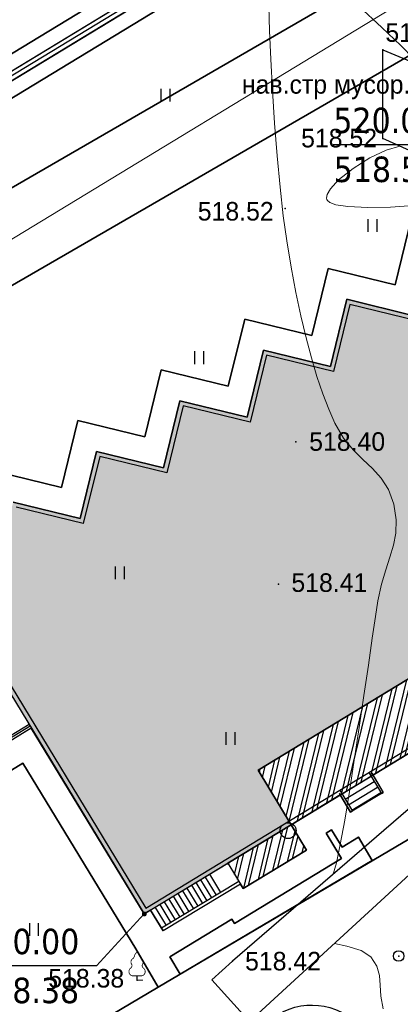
# Model space of a CAD drawing. Header units: millimetres. Extents: x 767170 to 66149698, y -983507 to 2493658.
# Tile 256 of 256: x 3276220 to 3294156, y -582605 to -536198. Entities that reach past the tile are written whole.
import ezdxf

# ---------------------------------------------------------------- set-up
doc = ezdxf.new("R2010")
doc.units = ezdxf.units.MM
doc.linetypes.add('Д_ТРОТ_ТРУБА', pattern=[3, 1.5, -1.5])
doc.linetypes.add('Контура низ откосов  Штриховая 0.1-0.5 - - - - - - -', pattern=[0.6, 0.1, -0.5])
for name, color, linetype in [('(004) Точки рельефа', 7, 'Continuous'), ('(022) Возд. Линии', 7, 'Continuous'), ('(025) Дорога', 7, 'Continuous'), ('(031) Горизонтали', 42, 'Continuous'), ('(036) Растительность', 7, 'Continuous'), ('(038) Деревья', 7, 'Continuous'), ('(039) Земля', 7, 'Continuous'), ('(040) Ограда', 7, 'Continuous'), ('GLUXOY OG', 7, 'Continuous'), ('R_Loyiha_SRF-BND', 7, 'Continuous'), ('V_Loyiha_OPOR-PNT', 7, 'Continuous')]:
    doc.layers.add(name, color=color, linetype=linetype)
doc.styles.add('BLACK', font='tahomabd.ttf')
doc.styles.add('BM-431', font='txt')
doc.styles.add('D-431', font='txt')
doc.styles.get("Standard").update_dxf_attribs({"font": 'isocpeui.ttf'})
doc.styles.add('Tahoma', font='tahoma.ttf')
doc.linetypes.add('ОГРАДА_БЕТ', pattern='A,4,["|",Standard,S=0.8,R=0,X=0,Y=-0.8],4', length=8)
doc.linetypes.add('ОГРАДА_ГЛИН', pattern='A,4,["|",Standard,S=0.8,R=0,X=0,Y=-0.8],0.5,["|",Standard,S=0.8,R=0,X=0,Y=-0.8],3.5', length=8)
doc.dimstyles.new('genplan dimension', dxfattribs={"dimtxt": 1100, "dimasz": 450, "dimexe": 450, "dimexo": 0, "dimgap": 80, "dimtad": 1, "dimlfac": 0.001, "dimtxsty": 'BLACK', "dimblk": 'OBLIQUE', "dimcen": 0, "dimclrd": 186, "dimclre": 186, "dimclrt": 186, "dimadec": 1, "dimazin": 0, "dimtfac": 1, "dimtmove": 0, "dimatfit": 3, "dimldrblk": 'OBLIQUE', "dimfxl": 1, "dimlwd": 9, "dimlwe": 9, "dimarcsym": 0})

# ---------------------------------------------------------------- blocks, each defined once
blk = doc.blocks.new('d')
at = {"layer": '(038) Деревья'}
blk.add_ellipse((0, 0), major_axis=(0.265, 0.265), ratio=1, start_param=5.497787, end_param=11.780972, dxfattribs=at)
blk = doc.blocks.new('I04010')
for p, q in [((-0.412273, 0.007146), (-0.412273, 1.207146)), ((0.387727, 1.207146), (0.387727, 0.007146))]:
    blk.add_line(p, q)
blk = doc.blocks.new('karagach-flat-55-flat-1')
at = {"layer": '(038) Деревья', "const_width": 0.0375}
for points in [[(-0.208, 1.009, 0.430853), (-0.255, 0.753, 0.548276)], [(-0.208, 1.009, 0.181567), (-0.117, 1.159, 0.303004)], [(0, 1.312, 0.246034), (-0.117, 1.159, 0.489079)], [(0, 1.312, -0.246034), (0.117, 1.159, -0.489079)], [(0.208, 1.009, -0.181567), (0.117, 1.159, -0.303004)], [(0.208, 1.009, -0.430853), (0.255, 0.753, -0.548276)], [(-0.315, 0.559, 0.626949), (-0.218, 0.206, 0.702465)], [(-0.315, 0.559, 0.383603), (-0.255, 0.753, 0.352912)], [(0.315, 0.559, -0.626949), (0.218, 0.206, -0.702465)], [(0.315, 0.559, -0.383603), (0.255, 0.753, -0.352912)]]:
    blk.add_lwpolyline(points, format="xyb", dxfattribs=at)
for points in [[(0, 0.206), (-0.218, 0.206)], [(0, 0), (0, 0.206)], [(0, 0.206), (0.218, 0.206)], [(0, 0), (0.281, 0)]]:
    blk.add_lwpolyline(points, dxfattribs=at)
at = {"layer": '(038) Деревья'}
blk.add_lwpolyline([(0, 0), (0, 0.206)], dxfattribs=at)
blk = doc.blocks.new('U1061-flat-7')
at = {"layer": '(022) Возд. Линии'}
blk.add_circle((0, 0), 0.25, dxfattribs=at)
at = {"color": 4, "oblique": 15}
blk.add_attdef('Z', (0.797, -0.495), '', height=1, dxfattribs=at)
blk = doc.blocks.new('Topo Xos')
at = {"layer": '(004) Точки рельефа', "color": 7, "linetype": 'ByBlock', "lineweight": -2, "transparency": 16777216}
for p in [(-59.427, 33.997), (-59.429, 29.815), (-64.019, 26.516), (-63.519, 15.523), (-64.337, 8.815), (-58.675, -8.715), (-66.505, -8.957), (-71.003, -9.856)]:
    blk.add_point(p, dxfattribs=at)
at = {"layer": '(025) Дорога', "linetype": 'Д_ТРОТ_ТРУБА', "ltscale": 600, "transparency": 16777216, "flags": 128}
blk.add_lwpolyline([(99.783, 96.359), (81.261, 80.871), (79.873, 79.57), (70.051, 72.807), (56.622, 62.274), (54.558, 61.518), (53.68, 61.811), (32.281, 80.713), (26.369, 89.721), (21.093, 85.142), (27.429, 78.24), (30.299, 75.145), (47.207, 58.978), (47.207, 58.089), (46.917, 57.221), (40.095, 52.309), (39.685, 52.197), (38.937, 52.632), (35.136, 54.564), (29.406, 50.307), (28.79, 49.703), (16.153, 44.516), (-0.591, 35.942), (-24.605, 23.734), (-48.954, 6.205), (-66.505, -8.957), (-67.48, -9.839), (-65.697, -11.809), (-57.59, -4.347), (-33.316, 13.061), (-16.501, 22.086), (-6.597, 26.99), (15.605, 38.679), (30.23, 47.182), (32.409, 47.967), (35.053, 48.313), (36.822, 48.066), (37.918, 47.751), (42.827, 40.385), (42.954, 39.015), (42.024, 37.291), (39.682, 34.553), (40.811, 32.704), (40.811, 32.704), (40.811, 32.704)], dxfattribs=at)
at = {"layer": '(031) Горизонтали', "color": 42, "linetype": 'Continuous', "lineweight": 0, "ltscale": 600, "transparency": 16777216}
for points in [[(-61.761, -4.859), (-61.61, -4.328), (-61.427, -3.453), (-61.22, -2.305), (-60.997, -0.957), (-60.766, 0.519), (-60.535, 2.051), (-60.311, 3.566), (-60.103, 4.993), (-59.919, 6.259), (-59.767, 7.293), (-59.654, 8.021), (-59.486, 8.813), (-59.286, 9.486), (-59.085, 10.082), (-58.916, 10.646), (-58.809, 11.221), (-58.796, 11.849), (-58.91, 12.575), (-59.154, 13.268), (-59.495, 13.811), (-59.906, 14.265), (-60.357, 14.69), (-60.822, 15.146), (-61.273, 15.695), (-61.681, 16.396), (-61.971, 17.054), (-62.252, 17.786), (-62.524, 18.592), (-62.787, 19.472), (-63.039, 20.428), (-63.282, 21.458), (-63.515, 22.563), (-63.738, 23.744), (-63.95, 25), (-64.113, 26.172), (-64.265, 27.528), (-64.402, 29.006), (-64.522, 30.545), (-64.623, 32.081), (-64.703, 33.552), (-64.759, 34.897), (-64.789, 36.053)], [(-57.749, 33.296), (-57.953, 33.576), (-58.566, 34.194), (-59.47, 35.051), (-60.553, 36.049), (-61.699, 37.09), (-62.793, 38.074), (-63.72, 38.903), (-64.365, 39.479), (-64.613, 39.703)], [(-58.624, 29.455), (-58.624, 29.455), (-59.259, 29.272), (-60.034, 28.898), (-60.824, 28.406), (-61.508, 27.867), (-61.895, 27.451), (-62.05, 27.171), (-62.075, 27.009), (-62.06, 26.937), (-62.033, 26.888), (-61.923, 26.8), (-61.636, 26.696), (-61.064, 26.605), (-60.13, 26.56), (-59.065, 26.583), (-57.986, 26.662)], [(-59.405, -11.212), (-59.51, -10.612), (-59.542, -10.095), (-59.578, -9.632), (-59.698, -9.195), (-59.98, -8.755), (-60.445, -8.448), (-61.114, -8.244), (-61.694, -8.125)]]:
    blk.add_lwpolyline(points, dxfattribs=at)
at = {"layer": '(039) Земля', "linetype": 'Контура низ откосов  Штриховая 0.1-0.5 - - - - - - -', "ltscale": 600, "transparency": 16777216, "flags": 128}
blk.add_lwpolyline([(-59.427, 33.997), (-55.575, 32.386), (-55.941, 28.252), (-59.429, 29.815), (-59.427, 33.997)], dxfattribs=at)
at = {"layer": '(040) Ограда', "ltscale": 600, "transparency": 16777216, "flags": 128}
blk.add_lwpolyline([(7.06, 105.873), (2.797, 103.255), (11.659, 86.823), (-65.034, 40.217), (-128.016, 1.963), (-48.288, -119.227), (-43.67, -125.768)], dxfattribs=at)
at = {"layer": '(040) Ограда', "linetype": 'ОГРАДА_БЕТ', "ltscale": 600, "transparency": 16777216, "flags": 128}
blk.add_lwpolyline([(7.61, 105.742), (3.328, 103.112), (12.191, 86.678), (-64.827, 39.875), (-127.454, 1.836), (-47.958, -119.002), (-43.344, -125.537)], dxfattribs=at)
at = {"layer": '(022) Возд. Линии', "transparency": 16777216}
for name, p in [('karagach-flat-55-flat-1', (-71.003, -9.856)), ('U1061-flat-7', (-58.675, -8.715))]:
    blk.add_blockref(name, p, dxfattribs=at)
at = {"layer": '(036) Растительность', "linetype": 'Continuous', "transparency": 16777216, "xscale": 0.5, "yscale": 0.5, "zscale": 0.5}
for p in [(-69.655, 31.556), (-59.902, 25.416), (-68.067, 19.182), (-71.808, 9.038), (-66.593, 1.234), (-75.853, -7.766)]:
    blk.add_blockref('I04010', p, dxfattribs=at)
at = {"layer": '(038) Деревья', "linetype": 'Continuous', "transparency": 16777216}
blk.add_blockref('d', (-63.885, -2.808), dxfattribs=at)
at = {"layer": '(004) Точки рельефа', "linetype": 'ByBlock', "transparency": 16777216, "char_height": 0.875, "attachment_point": 4, "style": 'D-431'}
for s, insert in [('518.40', (-59.302, 34.802)), ('518.52', (-63.273, 29.828)), ('518.52', (-68.143, 26.38)), ('518.40', (-62.892, 15.527)), ('518.41', (-63.73, 8.877)), ('518.42', (-65.913, -8.964)), ('518.38', (-75.188, -9.771))]:
    blk.add_mtext(s, dxfattribs=dict(at, insert=insert))
at = {"layer": '(039) Земля', "linetype": 'Continuous', "transparency": 16777216, "style": 'BM-431'}
blk.add_text('нав.стр мусор.', height=0.875, dxfattribs=at).set_placement((-66.064, 31.928))
blk = doc.blocks.new('_Oblique')
at = {"color": 0, "linetype": 'ByBlock', "lineweight": -2}
blk.add_line((-0.5, -0.5), (0.5, 0.5), dxfattribs=at)
blk = doc.blocks.new('*D288')
at = {"color": 186, "lineweight": 9, "transparency": 16777216}
for p, q in [((2255842, -554331), (2330362, -509047)), ((2330350, -509027), (2330595, -509431)), ((2255830, -554312), (2256076, -554716))]:
    blk.add_line(p, q, dxfattribs=at)
for p, xscale, yscale, zscale, rotation in [((2330362, -509047), 450.0000000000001, 450.0000000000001, 450.0000000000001, 31.28656990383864), ((2255842, -554331), 450, 450, 450, 211.2865699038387)]:
    blk.add_blockref('_Oblique', p, dxfattribs=dict(at, xscale=xscale, yscale=yscale, zscale=zscale, rotation=rotation))
at = {"color": 186, "transparency": 16777216, "insert": (2292697, -531023), "char_height": 1100, "attachment_point": 5, "rotation": 31.2866, "style": 'BLACK'}
blk.add_mtext('87,2', dxfattribs=at)
blk = doc.blocks.new('*U1445')
at = {"layer": 'V_Loyiha_OPOR-PNT', "elevation": 518.55}
blk.add_lwpolyline([(-53.257, 27.013), (-55.994, 29.517), (-61.755, 29.517)], dxfattribs=at)
at = {"layer": 'V_Loyiha_OPOR-PNT', "const_width": 0.115, "elevation": 518.55}
blk.add_lwpolyline([(-53.315, 27.013, 1), (-53.199, 27.013, 1)], format="xyb", close=True, dxfattribs=at)
at = {"layer": 'V_Loyiha_OPOR-PNT', "color": 1, "style": 'Tahoma'}
blk.add_text('520.00', height=1.2, dxfattribs=at).set_placement((-61.755, 30.071, 518.55))
at = {"layer": 'V_Loyiha_OPOR-PNT', "color": 5, "style": 'Tahoma'}
blk.add_text('518.55', height=1.2, dxfattribs=at).set_placement((-61.736, 27.763, 518.55))
blk = doc.blocks.new('*U1470')
at = {"layer": 'V_Loyiha_OPOR-PNT', "elevation": 518.38}
blk.add_lwpolyline([(-70.663, -6.733), (-72.916, -9.183), (-78.684, -9.183)], dxfattribs=at)
at = {"layer": 'V_Loyiha_OPOR-PNT', "const_width": 0.115, "elevation": 518.38}
blk.add_lwpolyline([(-70.72, -6.733, 1), (-70.605, -6.733, 1)], format="xyb", close=True, dxfattribs=at)
at = {"layer": 'V_Loyiha_OPOR-PNT', "color": 1, "style": 'Tahoma'}
blk.add_text('520.00', height=1.2, dxfattribs=at).set_placement((-78.677, -8.629, 518.38))
at = {"layer": 'V_Loyiha_OPOR-PNT', "color": 5, "style": 'Tahoma'}
blk.add_text('518.38', height=1.2, dxfattribs=at).set_placement((-78.684, -10.937, 518.38))
blk = doc.blocks.new('*U1518')
at = {"layer": 'R_Loyiha_SRF-BND'}
blk.add_polyline3d([(-56.516, -86.165, 519.339), (-62.197, -66.264, 518.87), (-66.757, -68.802, 518.66), (-88.782, -29.212, 518.08), (-102.159, -37.341, 518.09), (-103.791, -34.86, 519.978), (-128.016, 1.963, 519.8), (1.724, 80.787, 520.4), (11.77, 62.887, 520.82), (4, 58.294, 520.26), (46.661, -15.96, 520.97), (27.6, -27.396, 520.73), (23.571, -34.547, 520.82), (-42.243, -69.945, 519.75), (-45.328, -81.823, 519.715), (-29.378, -120.948, 521.28)], dxfattribs=at)
blk = doc.blocks.new('A$C2cdd6916')
h = blk.add_hatch(color=1)
h.dxf.hatch_style = 1
h.paths.add_polyline_path([(16401.238, -4652.593), (12042.877, -7301.119), (10692.648, -5079.21), (11718.144, -4456.027), (9225.414, -354.04), (9994.537, 113.347), (7294.079, 4557.166), (6524.956, 4089.779), (4032.226, 8191.765), (3006.729, 7568.583), (1656.5, 9790.492), (26610.253, 24954.602), (28168.21, 22390.86), (31159.242, 24208.476), (35090.313, 26597.342), (27092.803, 39757.883), (26750.971, 39550.156), (23865.782, 40254.206), (20705.813, 41025.308), (19934.711, 37865.339), (16774.743, 38636.441), (16003.641, 35476.472), (12843.672, 36247.575), (12072.57, 33087.606), (8912.601, 33858.708), (8141.499, 30698.739), (4981.531, 31469.841), (4210.429, 28309.873), (1050.46, 29080.975), (279.358, 25921.006), (-2880.611, 26692.108), (-3651.713, 23532.14), (-4355.763, 20646.951), (-16319.891, 13376.488), (-19205.079, 14080.537), (-22365.048, 14851.639), (-23136.15, 11691.671), (-26296.119, 12462.773), (-27067.221, 9302.804), (-30227.189, 10073.906), (-30998.291, 6913.938), (-34158.26, 7685.04), (-34929.362, 4525.071), (-38089.331, 5296.173), (-38860.433, 2136.205), (-42020.401, 2907.307), (-42791.503, -252.662), (-45951.472, 518.44), (-46722.574, -2641.528), (-47426.624, -5526.717), (-47768.456, -5734.445), (-39770.946, -18894.986), (-32848.844, -14688.503), (-34406.8, -12124.761), (-9453.047, 3039.348), (-8102.818, 817.438), (-9128.315, 194.256), (-6635.585, -3907.731), (-7404.707, -4375.118), (-4704.249, -8818.937), (-3935.127, -8351.55), (-1442.396, -12453.537), (-416.9, -11830.354), (933.329, -14052.264), (-3425.032, -16700.79), (-1867.075, -19264.531), (-17591.358, -28819.998), (-15929.538, -31554.655), (-15758.622, -31450.792), (-14927.712, -32818.121), (-15440.46, -33129.712), (-13674.776, -36035.286), (-13162.028, -35723.695), (-12331.118, -37091.024), (-12502.034, -37194.887), (-12294.306, -37536.72), (-10840.214, -39929.545), (952.998, -32762.946), (1160.726, -33104.778), (5091.797, -30715.911), (5507.252, -31399.576), (10207.445, -28543.322), (9791.99, -27859.658), (12013.899, -26509.429), (12844.81, -27876.758), (18826.874, -24241.526), (17995.963, -22874.197), (20217.873, -21523.968), (20633.328, -22207.633), (25333.521, -19351.379), (24918.066, -18667.715), (28849.137, -16278.848), (28641.409, -15937.016), (40434.621, -8770.416), (38772.801, -6035.759), (38601.885, -6139.622), (37770.975, -4772.293), (38283.723, -4460.702), (36518.039, -1555.128), (36005.291, -1866.719), (35174.381, -499.39), (35345.297, -395.527), (35137.569, -53.694), (33683.477, 2339.131), (17959.194, -7216.335)])
h = blk.add_hatch()
h.set_pattern_fill('ANSI32', color=1, scale=60, angle=31.2865699)
h.set_pattern_definition([(76.28657, (-422045.4, -371330.9), (-555.2086, 135.48314), []), (76.28657, (-421815.2, -371191), (-555.2086, 135.48314), [])])
edge = h.paths.add_edge_path()
edge.add_line((12558.278, 1671.303), (13156.485, 2034.826))
edge.add_line((13156.485, 2034.826), (12076.302, 3812.354))
edge.add_arc((12013.983, 3914.903), 120, 121.2865699, 301.2865699, ccw=False)
edge.add_line((11951.665, 4017.453), (10456.027, 6478.645))
edge.add_line((10456.027, 6478.645), (9857.821, 6115.122))
edge.add_line((9857.821, 6115.122), (7572.818, 9875.277))
edge.add_line((7572.818, 9875.277), (28168.21, 22390.86))
edge.add_line((28168.21, 22390.86), (26610.253, 24954.602))
edge.add_line((26610.253, 24954.602), (1656.5, 9790.492))
edge.add_line((1656.5, 9790.492), (3006.729, 7568.583))
edge.add_line((3006.729, 7568.583), (4032.226, 8191.765))
edge.add_line((4032.226, 8191.765), (6524.956, 4089.779))
edge.add_line((6524.956, 4089.779), (7294.079, 4557.166))
edge.add_line((7294.079, 4557.166), (9994.537, 113.347))
edge.add_line((9994.537, 113.347), (9225.414, -354.04))
edge.add_line((9225.414, -354.04), (11718.144, -4456.027))
edge.add_line((11718.144, -4456.027), (10692.648, -5079.21))
edge.add_line((10692.648, -5079.21), (12042.877, -7301.119))
edge.add_line((12042.877, -7301.119), (16401.238, -4652.593))
edge.add_line((16401.238, -4652.593), (12558.278, 1671.303))
edge = h.paths.add_edge_path()
edge.add_line((-3935.127, -8351.55), (-4704.249, -8818.937))
edge.add_line((-4704.249, -8818.937), (-7404.707, -4375.118))
edge.add_line((-7404.707, -4375.118), (-6635.585, -3907.731))
edge.add_line((-6635.585, -3907.731), (-9128.315, 194.256))
edge.add_line((-9128.315, 194.256), (-8102.818, 817.438))
edge.add_line((-8102.818, 817.438), (-9453.047, 3039.348))
edge.add_line((-9453.047, 3039.348), (-34406.8, -12124.761))
edge.add_line((-34406.8, -12124.761), (-32848.844, -14688.503))
edge.add_line((-32848.844, -14688.503), (-12253.452, -2172.92))
edge.add_line((-12253.452, -2172.92), (-9968.449, -5933.074))
edge.add_line((-9968.449, -5933.074), (-10566.655, -6296.598))
edge.add_line((-10566.655, -6296.598), (-9071.017, -8757.79))
edge.add_arc((-9008.699, -8860.339), 120, -58.7134301, 121.2865699, ccw=False)
edge.add_line((-8946.381, -8962.889), (-7866.197, -10740.417))
edge.add_line((-7866.197, -10740.417), (-7267.991, -10376.893))
edge.add_line((-7267.991, -10376.893), (-3425.032, -16700.79))
edge.add_line((-3425.032, -16700.79), (933.329, -14052.264))
edge.add_line((933.329, -14052.264), (-416.9, -11830.354))
edge.add_line((-416.9, -11830.354), (-1442.396, -12453.537))
edge.add_line((-1442.396, -12453.537), (-3935.127, -8351.55))
h.paths.add_polyline_path([(41974.214, 4100.856), (35137.569, -53.694), (35345.297, -395.527), (35174.381, -499.39), (36005.291, -1866.719), (36518.039, -1555.128), (38283.723, -4460.702), (37770.975, -4772.293), (38601.885, -6139.622), (38772.801, -6035.759), (38980.529, -6377.591), (45817.173, -2223.04)])
h.paths.add_polyline_path([(-15440.46, -33129.712), (-14927.712, -32818.121), (-15758.622, -31450.792), (-15929.538, -31554.655), (-16137.265, -31212.823), (-22973.91, -35367.374), (-19130.951, -41691.27), (-12294.306, -37536.72), (-12502.034, -37194.887), (-12331.118, -37091.024), (-13162.028, -35723.695), (-13674.776, -36035.286)])
h.paths.add_polyline_path([(22981.424, -31078.171), (16999.36, -34713.402), (12844.81, -27876.758), (18826.874, -24241.526)])
h.paths.add_polyline_path([(31886.288, 23012.063), (28895.256, 21194.447), (28168.21, 22390.86), (31159.242, 24208.476)])
h.paths.add_polyline_path([(-35112.829, -17702.532), (-32121.797, -15884.916), (-32848.844, -14688.503), (-35839.876, -16506.119)])
at = {"color": 1}
for p, q in [((-45197.828, -9964.619), (-46821.531, -10951.324)), ((-45145.896, -10050.077), (-46769.599, -11036.782)), ((-29192.553, -12232.584), (-28595.336, -13215.352)), ((-29055.163, -12266.111), (-28509.878, -13163.42)), ((-30593.408, -13200.884), (-30048.123, -14098.194)), ((-30559.882, -13063.494), (-29962.665, -14046.262)), ((-28595.336, -13215.352), (-28509.878, -13163.42)), ((-30048.123, -14098.194), (-29962.665, -14046.262))]:
    blk.add_line(p, q, dxfattribs=at)
for p, q in [((-45093.964, -10135.535), (-46717.667, -11122.24)), ((-30300.222, -13490.785), (-28932.893, -12659.875)), ((-30144.427, -13747.159), (-28777.098, -12916.249)), ((-29988.631, -14003.533), (-28621.302, -13172.623)), ((-35320.557, -17360.7), (-38952.524, -19567.805)), ((-35242.659, -17488.887), (-38874.627, -19695.992))]:
    blk.add_line(p, q)
for points in [[(-3651.713, 23532.14), (-4355.763, 20646.951), (-16319.891, 13376.488), (-19205.079, 14080.537), (-22365.048, 14851.639), (-23136.15, 11691.671), (-26296.119, 12462.773), (-27067.221, 9302.804), (-30227.189, 10073.906), (-30998.291, 6913.938), (-34158.26, 7685.04), (-34929.362, 4525.071), (-38089.331, 5296.173), (-38860.433, 2136.205), (-42020.401, 2907.307), (-42791.503, -252.662), (-45951.472, 518.44)], [(-47768.456, -5734.445), (-39770.946, -18894.986), (-12253.452, -2172.92), (-9968.449, -5933.074), (-10566.655, -6296.598), (-7866.197, -10740.417), (-7267.991, -10376.893), (-1867.075, -19264.531), (-17591.358, -28819.998), (-15929.538, -31554.655), (-15758.622, -31450.792), (-14927.712, -32818.121), (-15440.46, -33129.712), (-13674.776, -36035.286), (-13162.028, -35723.695), (-12331.118, -37091.024), (-12502.034, -37194.887), (-10840.214, -39929.545), (952.998, -32762.946), (1160.726, -33104.778), (5091.797, -30715.911), (5507.252, -31399.576), (10207.445, -28543.322)], [(-3651.713, 23532.14), (-4355.763, 20646.951), (-16319.891, 13376.488), (-19205.079, 14080.537), (-22365.048, 14851.639), (-23136.15, 11691.671), (-26296.119, 12462.773), (-27067.221, 9302.804), (-30227.189, 10073.906), (-30998.291, 6913.938), (-34158.26, 7685.04), (-34929.362, 4525.071), (-38089.331, 5296.173), (-38860.433, 2136.205), (-42020.401, 2907.307), (-42791.503, -252.662), (-45951.472, 518.44)], [(-47768.456, -5734.445), (-39770.946, -18894.986), (-32848.844, -14688.503), (-34406.8, -12124.761), (-9453.047, 3039.348), (-8102.818, 817.438), (-9128.315, 194.256), (-6635.585, -3907.731), (-7404.707, -4375.118), (-4704.249, -8818.937), (-3935.127, -8351.55), (-1442.396, -12453.537), (-416.9, -11830.354), (933.329, -14052.264), (-3425.032, -16700.79), (-1867.075, -19264.531), (-17591.358, -28819.998)], [(-36908.101, -17155.268), (-36388.783, -18009.848)], [(-36694.456, -17025.438), (-36175.137, -17880.018)], [(-37549.037, -17544.757), (-37029.718, -18399.337)], [(-37335.392, -17414.927), (-36816.073, -18269.508)], [(-37121.747, -17285.097), (-36602.428, -18139.678)], [(-38403.617, -18064.076), (-37884.299, -18918.656)], [(-38189.972, -17934.246), (-37670.653, -18788.826)], [(-37976.327, -17804.416), (-37457.008, -18658.997)], [(-37762.682, -17674.586), (-37243.363, -18529.167)], [(-39044.553, -18453.565), (-38525.234, -19308.145)], [(-38830.908, -18323.735), (-38311.589, -19178.316)], [(-38617.263, -18193.905), (-38097.944, -19048.486)], [(-39471.843, -18713.224), (-38874.627, -19695.992)], [(-39258.198, -18583.394), (-38738.879, -19437.975)]]:
    blk.add_lwpolyline(points)
at = {"color": 2, "lineweight": 30}
for points in [[(-2733.725, 26450.396), (-4181.103, 20519.057), (-16286.823, 13162.55), (-22218.162, 14609.928), (-22989.265, 11449.959), (-26149.233, 12221.061), (-26920.335, 9061.092), (-30080.304, 9832.194), (-30851.406, 6672.226), (-34011.375, 7443.328), (-34782.477, 4283.359), (-37942.445, 5054.461), (-38713.547, 1894.493), (-41873.516, 2665.595), (-42644.618, -494.374), (-45804.587, 276.728)], [(-47493.676, -5801.497), (-39703.894, -18620.206), (-12186.399, -1898.14), (-9693.669, -6000.127), (-10291.875, -6363.65), (-7799.145, -10465.637), (-7200.939, -10102.114), (-1592.296, -19331.584), (-17316.578, -28887.05), (-15862.486, -31279.876), (-15691.569, -31176.012), (-14652.932, -32885.173), (-15165.68, -33196.764), (-13607.724, -35760.506), (-13094.975, -35448.915), (-12056.338, -37158.076), (-12227.254, -37261.94), (-10773.161, -39654.765), (1020.051, -32488.166), (1227.778, -32829.998), (5158.849, -30441.131), (5574.304, -31124.796), (9932.665, -28476.27)]]:
    blk.add_lwpolyline(points, dxfattribs=at)
blk.add_lwpolyline([(-3935.127, -8351.55), (-4704.249, -8818.937), (-7404.707, -4375.118), (-6635.585, -3907.731), (-9128.315, 194.256), (-8102.818, 817.438), (-9453.047, 3039.348), (-34406.8, -12124.761), (-32848.844, -14688.503), (-12253.452, -2172.92), (-9968.449, -5933.074), (-10566.655, -6296.598), (-9071.017, -8757.79, -1), (-8946.381, -8962.889), (-7866.197, -10740.417), (-7267.991, -10376.893), (-3425.032, -16700.79), (933.329, -14052.264), (-416.9, -11830.354), (-1442.396, -12453.537)], format="xyb", close=True)
blk.add_lwpolyline([(-35112.829, -17702.532), (-32121.797, -15884.916), (-32848.844, -14688.503), (-35839.876, -16506.119)], close=True)
dim = blk.add_linear_dim(base=(19119.199, 52493.966), p1=(-55412.06, 7228.836), p2=(19107.367, 52513.437), angle=31.2865699, dimstyle='genplan dimension')
dim.commit()
dim.dimension.update_dxf_attribs({"geometry": '*D288', "text_midpoint": (-18545.182, 30517.578), "insert": (-2311242.442, 561540.579)})

msp = doc.modelspace()

# ---------------------------------------------------------------- block references
at = {"xscale": 1000, "yscale": 1000, "zscale": 1000}
msp.add_blockref('Topo Xos', (3352754.32, -571613.28), dxfattribs=at)

# ---------------------------------------------------------------- next in the draw order: linework, layer by layer
for points in [[(3341355.79, -736834.3), (3338963.79, -738920.39), (3300395.29, -685926.13), (3223754.93, -569428.84), (3354734.55, -489851.54), (3417832.14, -602286.69), (3386575.58, -622966.39), (3386415.24, -626464), (3388363.36, -629103.83), (3367521.85, -647824.51), (3398510.59, -687779.78), (3350636.95, -728888.93), (3351483.64, -729874.71), (3346654.19, -734022.69)], [(3398510.59, -687779.78), (3367521.85, -647824.51), (3388363.36, -629103.83), (3386415.24, -626464), (3386575.58, -622966.39), (3417832.14, -602286.69), (3354734.55, -489851.54), (3223754.93, -569428.84), (3300395.29, -685926.13)], [(3300971, -685527.59), (3224738.53, -569650.32), (3354478.73, -490826.03), (3416903.29, -602061.89), (3385892.61, -622578.92), (3385704.61, -626679.92), (3387422.61, -629007.92), (3366569.61, -647738.92), (3397549.33, -687682.55)], [(3397001.83, -687629.31), (3366025.47, -647690.01), (3386885.04, -628953.11), (3385298.53, -626803.3), (3385502.34, -622357.51), (3416372.52, -601933.43), (3354332.55, -491382.88), (3225300.58, -569776.88), (3301299.98, -685299.86)], [(3359171.41, -501435.7), (3354076.73, -492357.37), (3226284.18, -569998.35), (3301875.69, -684901.32), (3339262.33, -736271.67), (3340245.89, -735413.89)], [(3341172, -506313.63), (3254080.69, -556706.98)], [(3318100.61, -531309.07), (3316441.06, -538109.87), (3315323, -536270.01), (3304298.91, -542969.22), (3305389.48, -544763.84), (3305344.23, -544791.34), (3298616.17, -543149.54), (3297845.07, -546309.51), (3294685.1, -545538.41), (3293914, -548698.37), (3290754.03, -547927.27), (3289982.93, -551087.24), (3286822.96, -550316.14), (3286051.86, -553476.11), (3282891.89, -552705.01), (3282120.79, -555864.97), (3278960.82, -555093.87), (3278189.71, -558253.84), (3275029.75, -557482.74)], [(3277381.33, -547845.97), (3260479.15, -557626.02)], [(3275911.06, -558933.01), (3279071.03, -559704.11), (3279842.13, -556544.14), (3283002.1, -557315.25), (3283773.2, -554155.28), (3286933.17, -554926.38), (3287704.27, -551766.41), (3290864.24, -552537.51), (3291635.34, -549377.54), (3294795.31, -550148.65)], [(3309609.08, -561624.37), (3292859.3, -571803.02), (3293352.65, -572614.87), (3291814.41, -573549.64), (3291321.05, -572737.79), (3289013.69, -574139.95), (3289740.73, -575336.37), (3286749.7, -577153.98), (3286619.87, -576940.34), (3282987.9, -579147.44), (3282390.69, -578164.67), (3282091.58, -578346.44), (3276768.57, -569586.99), (3275144.86, -570573.69)], [(3282752.45, -581793.59), (3307309.91, -567276.34)], [(3274742.55, -572222.37), (3276366.25, -571235.66), (3281689.27, -579995.12), (3282752.45, -581793.59), (3283785.45, -581182.93), (3283300.1, -580361.92), (3286217.56, -578589.02), (3286347.39, -578802.66), (3291389.41, -575738.68), (3290662.37, -574542.27), (3290918.74, -574386.47), (3291412.09, -575198.32), (3292181.14, -574730.98), (3292833.33, -575834.23), (3294899.33, -574612.91)], [(3282752.45, -581793.59), (3294899.33, -574612.91)], [(3292173.71, -574718.42), (3292833.33, -575834.23)], [(3281689.27, -579995.12), (3282752.45, -581793.59)], [(3276220.35, -585655.07), (3282752.45, -581793.59)]]:
    msp.add_lwpolyline(points)
at = {"lineweight": 30}
for points in [[(3354734.55, -489851.54), (3223754.93, -569428.84)], [(3224738.53, -569650.32), (3354478.73, -490826.03)], [(3354332.55, -491382.88), (3225300.58, -569776.88)], [(3226284.18, -569998.35), (3354076.73, -492357.37)], [(3354076.73, -492357.37), (3226284.18, -569998.35)], [(3341172, -506313.63), (3254080.69, -556706.98)], [(3254080.69, -556706.98), (3341172, -506313.63)], [(3277381.33, -547845.97), (3297986.37, -535923.34)], [(3297986.37, -535923.34), (3277381.33, -547845.97)], [(3294685.1, -545538.41), (3293914, -548698.37)], [(3293914, -548698.37), (3294685.1, -545538.41)], [(3260479.15, -557626.02), (3277381.33, -547845.97)], [(3277381.33, -547845.97), (3260479.15, -557626.02)], [(3290754.03, -547927.27), (3289982.93, -551087.24)], [(3289982.93, -551087.24), (3290754.03, -547927.27)], [(3293914, -548698.37), (3290754.03, -547927.27)], [(3290754.03, -547927.27), (3293914, -548698.37)], [(3290864.24, -552537.51), (3291635.34, -549377.54)], [(3291635.34, -549377.54), (3294795.31, -550148.65)], [(3286822.96, -550316.14), (3286051.86, -553476.11)], [(3286051.86, -553476.11), (3286822.96, -550316.14)], [(3289982.93, -551087.24), (3286822.96, -550316.14)], [(3286822.96, -550316.14), (3289982.93, -551087.24)], [(3286933.17, -554926.38), (3287704.27, -551766.41)], [(3287704.27, -551766.41), (3290864.24, -552537.51)], [(3282891.89, -552705.01), (3282120.79, -555864.97)], [(3282120.79, -555864.97), (3282891.89, -552705.01)], [(3286051.86, -553476.11), (3282891.89, -552705.01)], [(3282891.89, -552705.01), (3286051.86, -553476.11)], [(3283002.1, -557315.25), (3283773.2, -554155.28)], [(3283773.2, -554155.28), (3286933.17, -554926.38)], [(3278960.82, -555093.87), (3278189.71, -558253.84)], [(3278189.71, -558253.84), (3278960.82, -555093.87)], [(3282120.79, -555864.97), (3278960.82, -555093.87)], [(3278960.82, -555093.87), (3282120.79, -555864.97)], [(3279071.03, -559704.11), (3279842.13, -556544.14)], [(3279842.13, -556544.14), (3283002.1, -557315.25)], [(3278189.71, -558253.84), (3275029.75, -557482.74)], [(3275029.75, -557482.74), (3278189.71, -558253.84)], [(3275911.06, -558933.01), (3279071.03, -559704.11)], [(3309609.08, -561624.37), (3292859.3, -571803.02)], [(3276768.57, -569586.99), (3275144.86, -570573.69)], [(3282091.58, -578346.44), (3276768.57, -569586.99)], [(3274742.55, -572222.37), (3276366.25, -571235.66)], [(3276366.25, -571235.66), (3274742.55, -572222.37)], [(3276366.25, -571235.66), (3281689.27, -579995.12)], [(3281689.27, -579995.12), (3276366.25, -571235.66)], [(3292859.3, -571803.02), (3293352.65, -572614.87)], [(3293352.65, -572614.87), (3291814.41, -573549.64)], [(3291321.05, -572737.79), (3289013.69, -574139.95)], [(3291814.41, -573549.64), (3291321.05, -572737.79)], [(3289013.69, -574139.95), (3289740.73, -575336.37)], [(3290662.37, -574542.27), (3290918.74, -574386.47)], [(3290918.74, -574386.47), (3290662.37, -574542.27)], [(3290918.74, -574386.47), (3291412.09, -575198.32)], [(3291412.09, -575198.32), (3290918.74, -574386.47)], [(3294899.33, -574612.91), (3282752.45, -581793.59)], [(3291389.41, -575738.68), (3290662.37, -574542.27)], [(3290662.37, -574542.27), (3291389.41, -575738.68)], [(3291412.09, -575198.32), (3292181.14, -574730.98)], [(3292181.14, -574730.98), (3291412.09, -575198.32)], [(3292181.14, -574730.98), (3292833.33, -575834.23)], [(3292833.33, -575834.23), (3292181.14, -574730.98)], [(3292833.33, -575834.23), (3294899.33, -574612.91)], [(3289740.73, -575336.37), (3286749.7, -577153.98)], [(3283785.45, -581182.93), (3292833.33, -575834.23)], [(3286347.39, -578802.66), (3291389.41, -575738.68)], [(3291389.41, -575738.68), (3286347.39, -578802.66)], [(3286619.87, -576940.34), (3282987.9, -579147.44)], [(3286749.7, -577153.98), (3286619.87, -576940.34)], [(3282390.69, -578164.67), (3282091.58, -578346.44)], [(3282987.9, -579147.44), (3282390.69, -578164.67)], [(3283300.1, -580361.92), (3286217.56, -578589.02)], [(3286217.56, -578589.02), (3283300.1, -580361.92)], [(3286217.56, -578589.02), (3286347.39, -578802.66)], [(3286347.39, -578802.66), (3286217.56, -578589.02)], [(3281689.27, -579995.12), (3282752.45, -581793.59)], [(3282752.45, -581793.59), (3281689.27, -579995.12)], [(3283785.45, -581182.93), (3283300.1, -580361.92)], [(3283300.1, -580361.92), (3283785.45, -581182.93)], [(3282752.45, -581793.59), (3283785.45, -581182.93)], [(3282752.45, -581793.59), (3276220.35, -585655.07)], [(3276220.35, -585655.07), (3282752.45, -581793.59)]]:
    msp.add_lwpolyline(points, dxfattribs=at)
for points in [[(3301875.69, -684901.32), (3246560.45, -600819.32, -0.03415901), (3246009.77, -600038.66), (3245560.43, -599299.23), (3226284.18, -569998.35), (3354076.73, -492357.37), (3359171.41, -501435.7), (3356360.35, -503097.47), (3359413.67, -508262.47), (3362108.51, -506669.4), (3415443.67, -601708.63), (3384819.37, -621970.03), (3384587.9, -627019.22), (3385944.29, -628857.21), (3365073.23, -647604.42), (3396040.54, -687532.07)], [(3260479.15, -557626.02), (3277381.33, -547845.97), (3297986.37, -535923.34, -0.40793085), (3302052.6, -536962.02), (3305324.4, -542346.04), (3314297.5, -536893.19), (3311209.94, -531812.36, -0.42052431)], [(3275029.75, -557482.74), (3278189.71, -558253.84), (3278960.82, -555093.87), (3282120.79, -555864.97), (3282891.89, -552705.01), (3286051.86, -553476.11), (3286822.96, -550316.14), (3289982.93, -551087.24), (3290754.03, -547927.27), (3293914, -548698.37), (3294685.1, -545538.41), (3297845.07, -546309.51), (3298616.17, -543149.54), (3305344.23, -544791.34), (3305389.48, -544763.84), (3304298.91, -542969.22), (3305324.4, -542346.04), (3302052.6, -536962.02, 0.40793085), (3297986.37, -535923.34), (3277381.33, -547845.97), (3260479.15, -557626.02, 0.40928213)], [(3330203.04, -591469.62), (3305741.24, -606334.78), (3292308.19, -614497.89, -0.42549526), (3288128.62, -613392.62), (3276935.35, -593272.74, -0.40656026), (3278030.3, -589231.76), (3288653.51, -582951.81, -0.39307255), (3292571.01, -584111.74), (3295801.24, -589576.01), (3299297.53, -587549.33), (3296034.22, -582109.32, -0.41798891), (3297070.2, -577967.04), (3309387.34, -570694.92), (3307309.91, -567276.34), (3294899.33, -574612.91), (3282752.45, -581793.59), (3276220.35, -585655.07, -0.42190851), (3272072.09, -584531.04)]]:
    msp.add_lwpolyline(points, format="xyb")
msp.add_lwpolyline([(3320598.1, -693693.53), (3304648.57, -654568.66, -0.16168228), (3304522.93, -652682.08), (3307607.54, -640804.68, -0.20876473), (3309090.16, -638916.69), (3371841.21, -605165.78, 0.14199501), (3375419.01, -601657.59), (3377740.8, -597536.99, -0.1300409), (3378810.97, -596437.2), (3389457.36, -590049.39, 0.40867475), (3391925.51, -580559.85), (3383054.01, -565118.14), (3354123.43, -514761.65, -0.41421356), (3355230.23, -510665.92), (3359413.67, -508262.47), (3357377.97, -504818.87), (3352774.92, -507463.39, -0.32105605), (3349299.65, -507115.23, 0.32190714), (3341172, -506313.63), (3254080.69, -556706.98)], format="xyb", dxfattribs=at)
msp.add_lwpolyline([(3276366.25, -571235.66), (3274742.55, -572222.37), (3274009.48, -571016.05), (3266788.28, -575033.41), (3272072.09, -584531.04, 0.42190851), (3276220.35, -585655.07), (3282752.45, -581793.59), (3281689.27, -579995.12)], format="xyb", close=True)
for points in [[(3292833.33, -575834.23), (3292181.14, -574730.98), (3291412.09, -575198.32), (3290918.74, -574386.47), (3290662.37, -574542.27), (3291389.41, -575738.68), (3286347.39, -578802.66), (3286217.56, -578589.02), (3283300.1, -580361.92), (3283785.45, -581182.93)], [(3292833.33, -575834.23), (3292181.14, -574730.98), (3291412.09, -575198.32), (3290918.74, -574386.47), (3290662.37, -574542.27), (3291389.41, -575738.68), (3286347.39, -578802.66), (3286217.56, -578589.02), (3283300.1, -580361.92), (3283785.45, -581182.93)], [(3292833.33, -575834.23), (3283785.45, -581182.93), (3283300.1, -580361.92), (3286217.56, -578589.02), (3286347.39, -578802.66), (3291389.41, -575738.68), (3290662.37, -574542.27), (3290918.74, -574386.47), (3291412.09, -575198.32), (3292181.14, -574730.98)]]:
    msp.add_lwpolyline(points, close=True)
at = {"layer": 'GLUXOY OG', "color": 186, "linetype": 'ОГРАДА_ГЛИН', "lineweight": 30, "ltscale": 400}
for points in [[(3339079.89, -737890.33), (3300971, -685527.59), (3224738.53, -569650.32), (3354478.73, -490826.03), (3416903.29, -602061.89), (3385892.61, -622578.92), (3385704.61, -626679.92), (3387422.61, -629007.92), (3366569.61, -647738.92), (3397549.33, -687682.55)], [(3397001.83, -687629.31), (3366025.47, -647690.01), (3386885.04, -628953.11), (3385298.53, -626803.3), (3385502.34, -622357.51), (3416372.52, -601933.43), (3354332.55, -491382.88), (3225300.58, -569776.88), (3301299.98, -685299.86), (3339146.23, -737301.72)]]:
    msp.add_lwpolyline(points, dxfattribs=at)
at = {"layer": 'GLUXOY OG', "color": 186, "lineweight": 30, "ltscale": 400}
msp.add_lwpolyline([(3397275.58, -687655.93), (3366297.54, -647714.47), (3387153.82, -628980.52), (3385501.57, -626741.61), (3385697.48, -622468.21), (3416637.9, -601997.66), (3354405.64, -491104.45), (3225019.56, -569713.6), (3301135.49, -685413.73), (3339113.06, -737596.03)], dxfattribs=at)

# ---------------------------------------------------------------- next in the draw order: block references
msp.add_blockref('A$C2cdd6916', (3321862.53, -559451.45, -3656))
at = {"layer": 'R_Loyiha_SRF-BND', "xscale": 1000, "yscale": 1000, "zscale": 1000}
msp.add_blockref('*U1518', (3352754.32, -571613.28), dxfattribs=at)
at = {"layer": 'V_Loyiha_OPOR-PNT', "xscale": 1000, "yscale": 1000, "zscale": 1000}
for name in ['*U1445', '*U1470']:
    msp.add_blockref(name, (3352754.32, -571613.28), dxfattribs=at)

doc.saveas('drawing.dxf')
